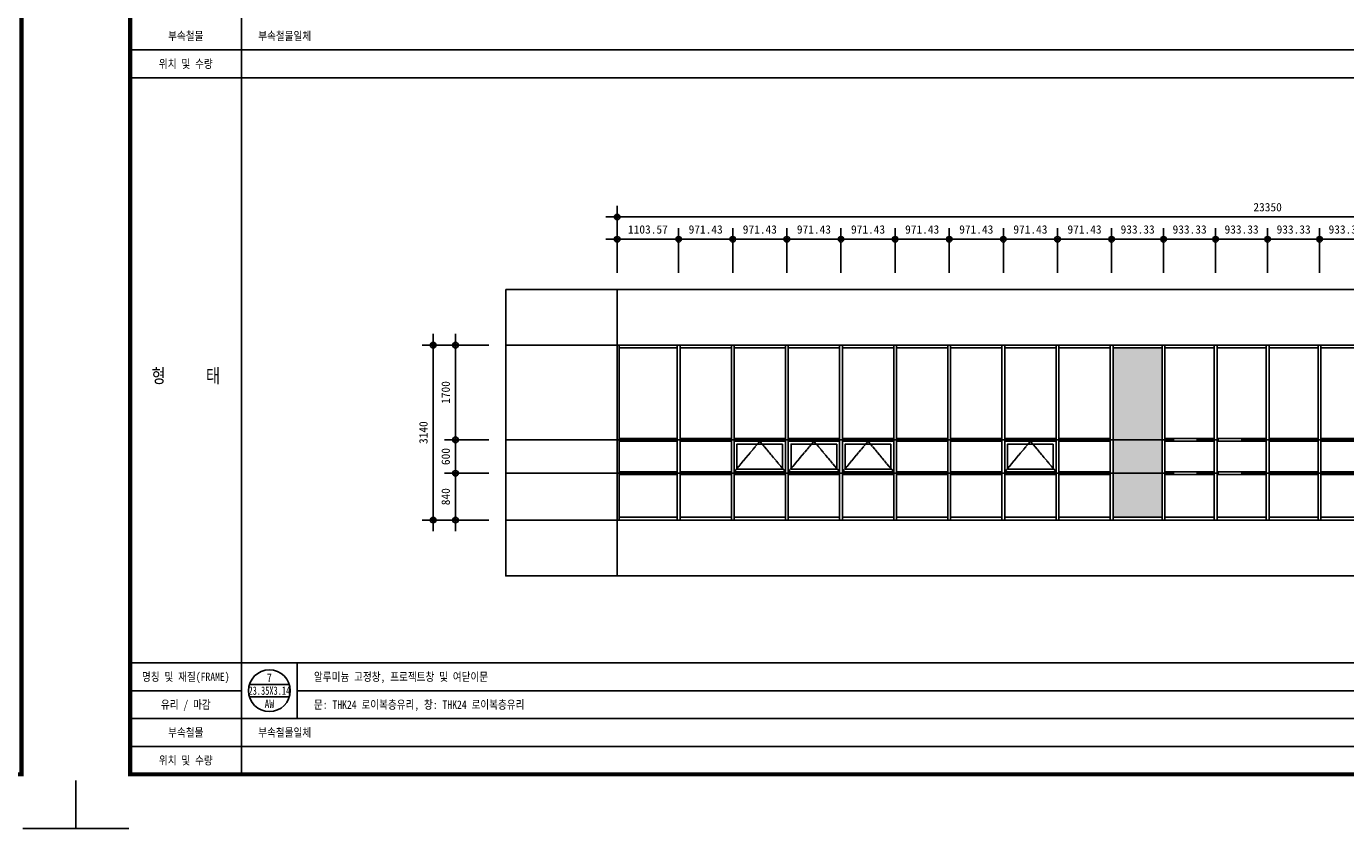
# Model space of a CAD drawing. Header units: millimetres. Extents: x 3445018 to 4174071, y -6064565 to -5122887.
# Tile 56 of 192: x 3836785 to 3860463, y -5615915 to -5601517. Entities that reach past the tile are written whole.
import ezdxf
from ezdxf.enums import TextEntityAlignment as Align

# ---------------------------------------------------------------- set-up
doc = ezdxf.new("R2010")
doc.units = ezdxf.units.MM
doc.header["$MEASUREMENT"] = 0
doc.linetypes.add('CEN', pattern=[66, 60, -2, 2, -2])
doc.layers.get('DEFPOINTS').update_dxf_attribs({"linetype": 'CONTINUOUS'})
for name, color, linetype in [('3', 3, 'CONTINUOUS'), ('A_GE_CEN', 1, 'CEN'), ('A_GE_FORM', 7, 'CONTINUOUS'), ('AA-XXXX-TEXT', 3, 'CONTINUOUS'), ('AA-XXXX-창호부호', 7, 'CONTINUOUS'), ('CEN', 13, 'CEN'), ('DIM', 7, 'CONTINUOUS'), ('SO-252', 252, 'CONTINUOUS'), ('TABLE', 7, 'CONTINUOUS'), ('WIN1', 4, 'CONTINUOUS'), ('WIN2', 9, 'CONTINUOUS')]:
    doc.layers.add(name, color=color, linetype=linetype)
doc.styles.add('HY울릉도 L', font='txt')
doc.styles.add('SDP-S', font='txt')
doc.dimstyles.new('SMDI-3', dxfattribs={"dimtxt": 3, "dimasz": 1, "dimexe": 2, "dimexo": 3, "dimgap": 1, "dimtad": 1, "dimdsep": 46, "dimtxsty": 'HY울릉도 L', "dimblk": 'Z_DOT', "dimcen": 2.5, "dimdle": 1.5, "dimclrd": 1, "dimclre": 1, "dimclrt": 2, "dimadec": 0, "dimazin": 0, "dimtfac": 1, "dimtix": 1, "dimtmove": 2, "dimatfit": 3, "dimldrblk": 'Z_DOT', "dimfxl": 2, "dimtvp": 1, "dimtolj": 1, "dimtzin": 0, "dimarcsym": 0})

# ---------------------------------------------------------------- blocks, each defined once
blk = doc.blocks.new('sheet _서영')
at = {"layer": 'A_GE_FORM'}
for p, q in [((-362689.99, -1059041.18), (-362689.99, -1059058.43)), ((-362689.99, -1059041.18), (-362689.99, -1059058.43)), ((-361848.99, -1059041.18), (-361848.99, -1059058.43)), ((-362689.99, -1059058.43), (-362670.99, -1059058.43)), ((-361848.99, -1059058.43), (-361867.99, -1059058.43))]:
    blk.add_line(p, q, dxfattribs=at)
at = {"layer": 'A_GE_FORM', "const_width": 1.5}
blk.add_lwpolyline([(-361868.49, -1059038.93), (-362670.49, -1059038.93), (-362670.49, -1058483.93), (-361868.49, -1058483.93)], close=True, dxfattribs=at)
blk = doc.blocks.new('AW7')
at = {"layer": 'SO-252', "ltscale": 200}
h = blk.add_hatch(color=256, dxfattribs=at)
h.dxf.hatch_style = 1
h.paths.add_polyline_path([(13567, 110), (14450, 110), (14450, 3150), (13567, 3150)])
h.paths.add_polyline_path([(8900, 110), (9783, 110), (9783, 3150), (8900, 3150)])
at = {"layer": 'CEN'}
for points in [[(3021, 925), (2561, 1475), (2100, 925)], [(3993, 925), (3532, 1475), (3071, 925)], [(4964, 925), (4504, 1475), (4043, 925)], [(7879, 925), (7418, 1475), (6957, 925)], [(16393, 925), (15932, 1475), (15471, 925)], [(19307, 925), (18846, 1475), (18386, 925)], [(20279, 925), (19818, 1475), (19357, 925)], [(21250, 925), (20789, 1475), (20329, 925)]]:
    blk.add_lwpolyline(points, dxfattribs=at)
at = {"layer": 'WIN1', "ltscale": 200}
for p, q in [((0, 3200), (0, 60)), ((0, 3200), (23350, 3200)), ((36, 3200), (36, 60)), ((36, 3150), (1079, 3150)), ((1079, 3200), (1079, 60)), ((1079, 3200), (1079, 60)), ((1129, 3200), (1129, 60)), ((1129, 3200), (1129, 60)), ((1129, 3150), (2050, 3150)), ((2050, 3200), (2050, 60)), ((2050, 3200), (2050, 60)), ((2100, 3200), (2100, 60)), ((2100, 3200), (2100, 60)), ((2100, 3150), (3021, 3150)), ((3021, 3200), (3021, 60)), ((3021, 3200), (3021, 60)), ((3071, 3200), (3071, 60)), ((3071, 3200), (3071, 60)), ((3071, 3150), (3993, 3150)), ((3993, 3200), (3993, 60)), ((3993, 3200), (3993, 60)), ((4043, 3200), (4043, 60)), ((4043, 3200), (4043, 60)), ((4043, 3150), (4964, 3150)), ((4964, 3200), (4964, 60)), ((4964, 3200), (4964, 60)), ((5014, 3200), (5014, 60)), ((5014, 3200), (5014, 60)), ((5014, 3150), (5936, 3150)), ((5936, 3200), (5936, 60)), ((5986, 3200), (5986, 60)), ((5986, 3200), (5986, 60)), ((5986, 3150), (6907, 3150)), ((6907, 3200), (6907, 60)), ((6907, 3200), (6907, 60)), ((6957, 3200), (6957, 60)), ((6957, 3200), (6957, 60)), ((6957, 3150), (7879, 3150)), ((7879, 3200), (7879, 60)), ((7879, 3200), (7879, 60)), ((7929, 3200), (7929, 60)), ((7929, 3200), (7929, 60)), ((7929, 3150), (8850, 3150)), ((8850, 3200), (8850, 60)), ((8850, 3200), (8850, 60)), ((8900, 3200), (8900, 60)), ((8900, 3200), (8900, 60)), ((8900, 3150), (9783, 3150)), ((9783, 3200), (9783, 60)), ((9833, 3200), (9833, 60)), ((9833, 3150), (10717, 3150)), ((10717, 3200), (10717, 60)), ((10717, 3200), (10717, 60)), ((10767, 3200), (10767, 60)), ((10767, 3200), (10767, 60)), ((10767, 3150), (11650, 3150)), ((11650, 3200), (11650, 60)), ((11650, 3200), (11650, 60)), ((11700, 3200), (11700, 60)), ((11700, 3200), (11700, 60)), ((11700, 3150), (12583, 3150)), ((12583, 3200), (12583, 60)), ((12583, 3200), (12583, 60)), ((12633, 3200), (12633, 60)), ((12633, 3200), (12633, 60)), ((12633, 3150), (13517, 3150)), ((13517, 3200), (13517, 60)), ((13567, 3200), (13567, 60)), ((13567, 3150), (14450, 3150)), ((14450, 3200), (14450, 60)), ((14450, 3200), (14450, 60)), ((14500, 3200), (14500, 60)), ((14500, 3200), (14500, 60)), ((14500, 3150), (15421, 3150)), ((15421, 3200), (15421, 60)), ((15421, 3200), (15421, 60)), ((15471, 3200), (15471, 60)), ((15471, 3200), (15471, 60)), ((15471, 3150), (16393, 3150)), ((16393, 3200), (16393, 60)), ((16393, 3200), (16393, 60)), ((16443, 3200), (16443, 60)), ((16443, 3200), (16443, 60)), ((16443, 3150), (17326, 3150)), ((17364, 3200), (17364, 60)), ((17364, 3200), (17364, 60)), ((17414, 3200), (17414, 60)), ((17414, 3200), (17414, 60)), ((17414, 3150), (18336, 3150)), ((18336, 3200), (18336, 60)), ((18336, 3200), (18336, 60)), ((18386, 3200), (18386, 60)), ((18386, 3200), (18386, 60)), ((18386, 3150), (19307, 3150)), ((19307, 3200), (19307, 60)), ((19357, 3200), (19357, 60)), ((19357, 3150), (20279, 3150)), ((20279, 3200), (20279, 60)), ((20279, 3200), (20279, 60)), ((20329, 3200), (20329, 60)), ((20329, 3200), (20329, 60)), ((20329, 3150), (21250, 3150)), ((21250, 3200), (21250, 60)), ((21250, 3200), (21250, 60)), ((21300, 3200), (21300, 60)), ((21300, 3200), (21300, 60)), ((21300, 3150), (22221, 3150)), ((22221, 3200), (22221, 60)), ((22221, 3200), (22221, 60)), ((22271, 3200), (22271, 60)), ((22271, 3200), (22271, 60)), ((23314, 3150), (22271, 3150)), ((23314, 3200), (23314, 60)), ((23350, 3200), (23350, 60)), ((36, 1525), (1079, 1525)), ((36, 1475), (1079, 1475)), ((1129, 1525), (2050, 1525)), ((1129, 1475), (2050, 1475)), ((2100, 1525), (3021, 1525)), ((2100, 1475), (3021, 1475)), ((3071, 1525), (3993, 1525)), ((3071, 1475), (3993, 1475)), ((4043, 1525), (4964, 1525)), ((4043, 1475), (4964, 1475)), ((5014, 1525), (5936, 1525)), ((5014, 1475), (5936, 1475)), ((5986, 1525), (6907, 1525)), ((5986, 1475), (6907, 1475)), ((6957, 1525), (7879, 1525)), ((6957, 1475), (7879, 1475)), ((7929, 1525), (8850, 1525)), ((7929, 1475), (8850, 1475)), ((9833, 1525), (10717, 1525)), ((9833, 1475), (10717, 1475)), ((10767, 1525), (11650, 1525)), ((10767, 1475), (11650, 1475)), ((11700, 1525), (12583, 1525)), ((11700, 1475), (12583, 1475)), ((12633, 1525), (13517, 1525)), ((12633, 1475), (13517, 1475)), ((14500, 1525), (15421, 1525)), ((14500, 1475), (15421, 1475)), ((15471, 1525), (16393, 1525)), ((15471, 1475), (16393, 1475)), ((16443, 1525), (17364, 1525)), ((16443, 1475), (17326, 1475)), ((17414, 1525), (18336, 1525)), ((17414, 1475), (18336, 1475)), ((18386, 1525), (19307, 1525)), ((18386, 1475), (19307, 1475)), ((19357, 1525), (20279, 1525)), ((19357, 1475), (20279, 1475)), ((20329, 1525), (21250, 1525)), ((20329, 1475), (21250, 1475)), ((21300, 1525), (22221, 1525)), ((21300, 1475), (22221, 1475)), ((23314, 1525), (22271, 1525)), ((23314, 1475), (22271, 1475)), ((36, 925), (1079, 925)), ((36, 875), (1079, 875)), ((1129, 925), (2050, 925)), ((1129, 875), (2050, 875)), ((2100, 925), (3021, 925)), ((2100, 875), (3021, 875)), ((3071, 925), (3993, 925)), ((3071, 875), (3993, 875)), ((4043, 925), (4964, 925)), ((4043, 875), (4964, 875)), ((5014, 925), (5936, 925)), ((5014, 875), (5936, 875)), ((5986, 925), (6907, 925)), ((5986, 875), (6907, 875)), ((6957, 925), (7879, 925)), ((6957, 875), (7879, 875)), ((7929, 925), (8850, 925)), ((7929, 875), (8850, 875)), ((9833, 925), (10717, 925)), ((9833, 875), (10717, 875)), ((10767, 925), (11650, 925)), ((10767, 875), (11650, 875)), ((11700, 925), (12583, 925)), ((11700, 875), (12583, 875)), ((12633, 925), (13517, 925)), ((12633, 875), (13517, 875)), ((14500, 925), (15421, 925)), ((14500, 875), (15421, 875)), ((15471, 925), (16393, 925)), ((15471, 875), (16393, 875)), ((16443, 925), (17364, 925)), ((16443, 875), (17326, 875)), ((17414, 925), (18336, 925)), ((17414, 875), (18336, 875)), ((18386, 925), (19307, 925)), ((18386, 875), (19307, 875)), ((19357, 925), (20279, 925)), ((19357, 875), (20279, 875)), ((20329, 925), (21250, 925)), ((20329, 875), (21250, 875)), ((21300, 925), (22221, 925)), ((21300, 875), (22221, 875)), ((23314, 925), (22271, 925)), ((23314, 875), (22271, 875)), ((23350, 60), (0, 60)), ((36, 110), (1079, 110)), ((1129, 110), (2050, 110)), ((2100, 110), (3021, 110)), ((3071, 110), (3993, 110)), ((4043, 110), (4964, 110)), ((5014, 110), (5936, 110)), ((5936, 90), (5936, 60)), ((5986, 110), (6907, 110)), ((6957, 110), (7879, 110)), ((7929, 110), (8850, 110)), ((8900, 110), (9783, 110)), ((9783, 90), (9783, 60)), ((9833, 110), (10717, 110)), ((9833, 90), (9833, 60)), ((10767, 110), (11650, 110)), ((11700, 110), (12583, 110)), ((12633, 110), (13517, 110)), ((13517, 90), (13517, 60)), ((13567, 110), (14450, 110)), ((13567, 90), (13567, 60)), ((14500, 110), (15421, 110)), ((15471, 110), (16393, 110)), ((16443, 110), (17364, 110)), ((17414, 110), (18336, 110)), ((18386, 110), (19307, 110)), ((19307, 90), (19307, 60)), ((19357, 110), (20279, 110)), ((19357, 90), (19357, 60)), ((20329, 110), (21250, 110)), ((21300, 110), (22221, 110)), ((23314, 110), (22271, 110))]:
    blk.add_line(p, q, dxfattribs=at)
at = {"layer": 'WIN2', "ltscale": 200}
for points in [[(2971, 1425), (2150, 1425), (2150, 975), (2971, 975)], [(3943, 1425), (3121, 1425), (3121, 975), (3943, 975)], [(4914, 1425), (4093, 1425), (4093, 975), (4914, 975)], [(7829, 1425), (7007, 1425), (7007, 975), (7829, 975)], [(16343, 1425), (15521, 1425), (15521, 975), (16343, 975)], [(19257, 1425), (18436, 1425), (18436, 975), (19257, 975)], [(20229, 1425), (19407, 1425), (19407, 975), (20229, 975)], [(21200, 1425), (20379, 1425), (20379, 975), (21200, 975)]]:
    blk.add_lwpolyline(points, close=True, dxfattribs=at)
blk = doc.blocks.new('창호부호')
at = {"layer": 'AA-XXXX-창호부호'}
for p, q in [((-286, 90), (286, 90)), ((-286, -90), (286, -90))]:
    blk.add_line(p, q, dxfattribs=at)
blk.add_circle((0, 0), 300, dxfattribs=at)
at = {"layer": 'AA-XXXX-창호부호', "color": 3, "width": 0.85}
blk.add_attdef('NO', text='', height=120, dxfattribs=at).set_placement((0, 90), align=Align.BOTTOM_CENTER)
at = {"layer": 'AA-XXXX-창호부호', "color": 4, "width": 0.85}
blk.add_attdef('규격', text='', height=120, dxfattribs=at).set_placement((0, 0), align=Align.MIDDLE)
at = {"layer": 'AA-XXXX-창호부호', "color": 3, "width": 0.85}
blk.add_attdef('창호', text='', height=120, dxfattribs=at).set_placement((0, -130), align=Align.TOP_CENTER)
blk = doc.blocks.new('Z_DOT')
at = {"layer": 'DIM', "color": 1, "ltscale": 3}
for p, q in [((-2, 0), (2, 0)), ((0, -2), (0, 2))]:
    blk.add_line(p, q, dxfattribs=at)
for radius in [0.5, 0.25]:
    blk.add_circle((0, 0), radius, dxfattribs=at)
blk = doc.blocks.new('*D807')
at = {"layer": 'DEFPOINTS', "color": 0, "ltscale": 3, "transparency": 16777216}
for p in [(3845387, -5607238), (3844087, -5610378), (3845388, -5610378)]:
    blk.add_point(p, dxfattribs=at)
at = {"layer": 'DIM', "color": 1, "lineweight": -2, "ltscale": 3, "transparency": 16777216}
for p, q in [((3845087, -5607238), (3843887, -5607238)), ((3844087, -5607338), (3844087, -5610278)), ((3845088, -5610378), (3843887, -5610378))]:
    blk.add_line(p, q, dxfattribs=at)
at = {"layer": 'DIM', "color": 1, "lineweight": -2, "ltscale": 3, "transparency": 16777216, "xscale": 100, "yscale": 100, "zscale": 100}
for p, rotation in [((3844087, -5607238), 90), ((3844087, -5610378), 270)]:
    blk.add_blockref('Z_DOT', p, dxfattribs=dict(at, rotation=rotation))
at = {"layer": 'DIM', "color": 2, "ltscale": 3, "transparency": 16777216, "insert": (3843912, -5608808), "char_height": 150, "attachment_point": 5, "rotation": 90, "style": 'SDP-S'}
blk.add_mtext('\\A1;3140', dxfattribs=at)
blk = doc.blocks.new('*D808')
at = {"layer": 'DEFPOINTS', "color": 0, "ltscale": 3, "transparency": 16777216}
for p in [(3845387, -5608938), (3844487, -5609538), (3845387, -5609538)]:
    blk.add_point(p, dxfattribs=at)
at = {"layer": 'DIM', "color": 1, "lineweight": -2, "ltscale": 3, "transparency": 16777216}
for p, q in [((3845087, -5608938), (3844287, -5608938)), ((3844487, -5609038), (3844487, -5609438)), ((3845087, -5609538), (3844287, -5609538))]:
    blk.add_line(p, q, dxfattribs=at)
at = {"layer": 'DIM', "color": 1, "lineweight": -2, "ltscale": 3, "transparency": 16777216, "xscale": 100, "yscale": 100, "zscale": 100}
for p, rotation in [((3844487, -5608938), 90), ((3844487, -5609538), 270)]:
    blk.add_blockref('Z_DOT', p, dxfattribs=dict(at, rotation=rotation))
at = {"layer": 'DIM', "color": 2, "ltscale": 3, "transparency": 16777216, "insert": (3844312, -5609238), "char_height": 150, "attachment_point": 5, "rotation": 90, "style": 'SDP-S'}
blk.add_mtext('\\A1;600', dxfattribs=at)
blk = doc.blocks.new('*D809')
at = {"layer": 'DEFPOINTS', "color": 0, "ltscale": 3, "transparency": 16777216}
for p in [(3845387, -5609538), (3844487, -5610378), (3845388, -5610378)]:
    blk.add_point(p, dxfattribs=at)
at = {"layer": 'DIM', "color": 1, "lineweight": -2, "ltscale": 3, "transparency": 16777216}
for p, q in [((3845087, -5609538), (3844287, -5609538)), ((3844487, -5609638), (3844487, -5610278)), ((3845088, -5610378), (3844287, -5610378))]:
    blk.add_line(p, q, dxfattribs=at)
at = {"layer": 'DIM', "color": 1, "lineweight": -2, "ltscale": 3, "transparency": 16777216, "xscale": 100, "yscale": 100, "zscale": 100}
for p, rotation in [((3844487, -5609538), 90), ((3844487, -5610378), 270)]:
    blk.add_blockref('Z_DOT', p, dxfattribs=dict(at, rotation=rotation))
at = {"layer": 'DIM', "color": 2, "ltscale": 3, "transparency": 16777216, "insert": (3844312, -5609958), "char_height": 150, "attachment_point": 5, "rotation": 90, "style": 'SDP-S'}
blk.add_mtext('\\A1;840', dxfattribs=at)
blk = doc.blocks.new('*D810')
at = {"layer": 'DEFPOINTS', "color": 0, "ltscale": 3, "transparency": 16777216}
for p in [(3845387, -5607238), (3844487, -5608938), (3845387, -5608938)]:
    blk.add_point(p, dxfattribs=at)
at = {"layer": 'DIM', "color": 1, "lineweight": -2, "ltscale": 3, "transparency": 16777216}
for p, q in [((3845087, -5607238), (3844287, -5607238)), ((3844487, -5607338), (3844487, -5608838)), ((3845087, -5608938), (3844287, -5608938))]:
    blk.add_line(p, q, dxfattribs=at)
at = {"layer": 'DIM', "color": 1, "lineweight": -2, "ltscale": 3, "transparency": 16777216, "xscale": 100, "yscale": 100, "zscale": 100}
for p, rotation in [((3844487, -5607238), 90), ((3844487, -5608938), 270)]:
    blk.add_blockref('Z_DOT', p, dxfattribs=dict(at, rotation=rotation))
at = {"layer": 'DIM', "color": 2, "ltscale": 3, "transparency": 16777216, "insert": (3844312, -5608088), "char_height": 150, "attachment_point": 5, "rotation": 90, "style": 'SDP-S'}
blk.add_mtext('\\A1;1700', dxfattribs=at)
blk = doc.blocks.new('*D782')
at = {"layer": 'DEFPOINTS', "color": 0, "ltscale": 3, "transparency": 16777216}
for p in [(3847388, -5604938), (3847388, -5606238), (3870738, -5606239)]:
    blk.add_point(p, dxfattribs=at)
at = {"layer": 'DIM', "color": 1, "lineweight": -2, "ltscale": 3, "transparency": 16777216}
for p, q in [((3847388, -5605938), (3847388, -5604738)), ((3870738, -5605939), (3870738, -5604738)), ((3870638, -5604938), (3847488, -5604938))]:
    blk.add_line(p, q, dxfattribs=at)
at = {"layer": 'DIM', "color": 1, "lineweight": -2, "ltscale": 3, "transparency": 16777216, "xscale": 100, "yscale": 100, "zscale": 100, "rotation": 180}
blk.add_blockref('Z_DOT', (3847388, -5604938), dxfattribs=at)
at = {"layer": 'DIM', "color": 1, "lineweight": -2, "ltscale": 3, "transparency": 16777216, "xscale": 100, "yscale": 100, "zscale": 100}
blk.add_blockref('Z_DOT', (3870738, -5604938), dxfattribs=at)
at = {"layer": 'DIM', "color": 2, "ltscale": 3, "transparency": 16777216, "insert": (3859063, -5604763), "char_height": 150, "attachment_point": 5, "style": 'SDP-S'}
blk.add_mtext('\\A1;23350', dxfattribs=at)
blk = doc.blocks.new('*D783')
at = {"layer": 'DEFPOINTS', "color": 0, "ltscale": 3, "transparency": 16777216}
for p in [(3848492, -5605338), (3847388, -5606239), (3848492, -5606239)]:
    blk.add_point(p, dxfattribs=at)
at = {"layer": 'DIM', "color": 1, "lineweight": -2, "ltscale": 3, "transparency": 16777216}
for p, q in [((3847388, -5605939), (3847388, -5605138)), ((3848492, -5605939), (3848492, -5605138)), ((3847488, -5605338), (3848392, -5605338))]:
    blk.add_line(p, q, dxfattribs=at)
at = {"layer": 'DIM', "color": 1, "lineweight": -2, "ltscale": 3, "transparency": 16777216, "xscale": 100, "yscale": 100, "zscale": 100, "rotation": 180}
blk.add_blockref('Z_DOT', (3847388, -5605338), dxfattribs=at)
at = {"layer": 'DIM', "color": 1, "lineweight": -2, "ltscale": 3, "transparency": 16777216, "xscale": 100, "yscale": 100, "zscale": 100}
blk.add_blockref('Z_DOT', (3848492, -5605338), dxfattribs=at)
at = {"layer": 'DIM', "color": 2, "ltscale": 3, "transparency": 16777216, "insert": (3847940, -5605163), "char_height": 150, "attachment_point": 5, "style": 'SDP-S'}
blk.add_mtext('\\A1;1103.57', dxfattribs=at)
blk = doc.blocks.new('*D784')
at = {"layer": 'DEFPOINTS', "color": 0, "ltscale": 3, "transparency": 16777216}
for p in [(3849463, -5605338), (3848492, -5606239), (3849463, -5606238)]:
    blk.add_point(p, dxfattribs=at)
at = {"layer": 'DIM', "color": 1, "lineweight": -2, "ltscale": 3, "transparency": 16777216}
for p, q in [((3848492, -5605939), (3848492, -5605138)), ((3849463, -5605938), (3849463, -5605138)), ((3848592, -5605338), (3849363, -5605338))]:
    blk.add_line(p, q, dxfattribs=at)
at = {"layer": 'DIM', "color": 1, "lineweight": -2, "ltscale": 3, "transparency": 16777216, "xscale": 100, "yscale": 100, "zscale": 100, "rotation": 180}
blk.add_blockref('Z_DOT', (3848492, -5605338), dxfattribs=at)
at = {"layer": 'DIM', "color": 1, "lineweight": -2, "ltscale": 3, "transparency": 16777216, "xscale": 100, "yscale": 100, "zscale": 100}
blk.add_blockref('Z_DOT', (3849463, -5605338), dxfattribs=at)
at = {"layer": 'DIM', "color": 2, "ltscale": 3, "transparency": 16777216, "insert": (3848977, -5605163), "char_height": 150, "attachment_point": 5, "style": 'SDP-S'}
blk.add_mtext('\\A1;971.43', dxfattribs=at)
blk = doc.blocks.new('*D785')
at = {"layer": 'DEFPOINTS', "color": 0, "ltscale": 3, "transparency": 16777216}
for p in [(3850434, -5605338), (3849463, -5606238), (3850434, -5606238)]:
    blk.add_point(p, dxfattribs=at)
at = {"layer": 'DIM', "color": 1, "lineweight": -2, "ltscale": 3, "transparency": 16777216}
for p, q in [((3849463, -5605938), (3849463, -5605138)), ((3850434, -5605938), (3850434, -5605138)), ((3849563, -5605338), (3850334, -5605338))]:
    blk.add_line(p, q, dxfattribs=at)
at = {"layer": 'DIM', "color": 1, "lineweight": -2, "ltscale": 3, "transparency": 16777216, "xscale": 100, "yscale": 100, "zscale": 100, "rotation": 180}
blk.add_blockref('Z_DOT', (3849463, -5605338), dxfattribs=at)
at = {"layer": 'DIM', "color": 1, "lineweight": -2, "ltscale": 3, "transparency": 16777216, "xscale": 100, "yscale": 100, "zscale": 100}
blk.add_blockref('Z_DOT', (3850434, -5605338), dxfattribs=at)
at = {"layer": 'DIM', "color": 2, "ltscale": 3, "transparency": 16777216, "insert": (3849949, -5605163), "char_height": 150, "attachment_point": 5, "style": 'SDP-S'}
blk.add_mtext('\\A1;971.43', dxfattribs=at)
blk = doc.blocks.new('*D786')
at = {"layer": 'DEFPOINTS', "color": 0, "ltscale": 3, "transparency": 16777216}
for p in [(3851406, -5605338), (3850434, -5606238), (3851406, -5606238)]:
    blk.add_point(p, dxfattribs=at)
at = {"layer": 'DIM', "color": 1, "lineweight": -2, "ltscale": 3, "transparency": 16777216}
for p, q in [((3850434, -5605938), (3850434, -5605138)), ((3851406, -5605938), (3851406, -5605138)), ((3850534, -5605338), (3851306, -5605338))]:
    blk.add_line(p, q, dxfattribs=at)
at = {"layer": 'DIM', "color": 1, "lineweight": -2, "ltscale": 3, "transparency": 16777216, "xscale": 100, "yscale": 100, "zscale": 100, "rotation": 180}
blk.add_blockref('Z_DOT', (3850434, -5605338), dxfattribs=at)
at = {"layer": 'DIM', "color": 1, "lineweight": -2, "ltscale": 3, "transparency": 16777216, "xscale": 100, "yscale": 100, "zscale": 100}
blk.add_blockref('Z_DOT', (3851406, -5605338), dxfattribs=at)
at = {"layer": 'DIM', "color": 2, "ltscale": 3, "transparency": 16777216, "insert": (3850920, -5605163), "char_height": 150, "attachment_point": 5, "style": 'SDP-S'}
blk.add_mtext('\\A1;971.43', dxfattribs=at)
blk = doc.blocks.new('*D787')
at = {"layer": 'DEFPOINTS', "color": 0, "ltscale": 3, "transparency": 16777216}
for p in [(3852377, -5605338), (3851406, -5606238), (3852377, -5606239)]:
    blk.add_point(p, dxfattribs=at)
at = {"layer": 'DIM', "color": 1, "lineweight": -2, "ltscale": 3, "transparency": 16777216}
for p, q in [((3851406, -5605938), (3851406, -5605138)), ((3852377, -5605939), (3852377, -5605138)), ((3851506, -5605338), (3852277, -5605338))]:
    blk.add_line(p, q, dxfattribs=at)
at = {"layer": 'DIM', "color": 1, "lineweight": -2, "ltscale": 3, "transparency": 16777216, "xscale": 100, "yscale": 100, "zscale": 100, "rotation": 180}
blk.add_blockref('Z_DOT', (3851406, -5605338), dxfattribs=at)
at = {"layer": 'DIM', "color": 1, "lineweight": -2, "ltscale": 3, "transparency": 16777216, "xscale": 100, "yscale": 100, "zscale": 100}
blk.add_blockref('Z_DOT', (3852377, -5605338), dxfattribs=at)
at = {"layer": 'DIM', "color": 2, "ltscale": 3, "transparency": 16777216, "insert": (3851892, -5605163), "char_height": 150, "attachment_point": 5, "style": 'SDP-S'}
blk.add_mtext('\\A1;971.43', dxfattribs=at)
blk = doc.blocks.new('*D788')
at = {"layer": 'DEFPOINTS', "color": 0, "ltscale": 3, "transparency": 16777216}
for p in [(3853349, -5605338), (3852377, -5606239), (3853349, -5606239)]:
    blk.add_point(p, dxfattribs=at)
at = {"layer": 'DIM', "color": 1, "lineweight": -2, "ltscale": 3, "transparency": 16777216}
for p, q in [((3852377, -5605939), (3852377, -5605138)), ((3853349, -5605939), (3853349, -5605138)), ((3852477, -5605338), (3853249, -5605338))]:
    blk.add_line(p, q, dxfattribs=at)
at = {"layer": 'DIM', "color": 1, "lineweight": -2, "ltscale": 3, "transparency": 16777216, "xscale": 100, "yscale": 100, "zscale": 100, "rotation": 180}
blk.add_blockref('Z_DOT', (3852377, -5605338), dxfattribs=at)
at = {"layer": 'DIM', "color": 1, "lineweight": -2, "ltscale": 3, "transparency": 16777216, "xscale": 100, "yscale": 100, "zscale": 100}
blk.add_blockref('Z_DOT', (3853349, -5605338), dxfattribs=at)
at = {"layer": 'DIM', "color": 2, "ltscale": 3, "transparency": 16777216, "insert": (3852863, -5605163), "char_height": 150, "attachment_point": 5, "style": 'SDP-S'}
blk.add_mtext('\\A1;971.43', dxfattribs=at)
blk = doc.blocks.new('*D789')
at = {"layer": 'DEFPOINTS', "color": 0, "ltscale": 3, "transparency": 16777216}
for p in [(3854320, -5605338), (3853349, -5606239), (3854320, -5606238)]:
    blk.add_point(p, dxfattribs=at)
at = {"layer": 'DIM', "color": 1, "lineweight": -2, "ltscale": 3, "transparency": 16777216}
for p, q in [((3853349, -5605939), (3853349, -5605138)), ((3854320, -5605938), (3854320, -5605138)), ((3853449, -5605338), (3854220, -5605338))]:
    blk.add_line(p, q, dxfattribs=at)
at = {"layer": 'DIM', "color": 1, "lineweight": -2, "ltscale": 3, "transparency": 16777216, "xscale": 100, "yscale": 100, "zscale": 100, "rotation": 180}
blk.add_blockref('Z_DOT', (3853349, -5605338), dxfattribs=at)
at = {"layer": 'DIM', "color": 1, "lineweight": -2, "ltscale": 3, "transparency": 16777216, "xscale": 100, "yscale": 100, "zscale": 100}
blk.add_blockref('Z_DOT', (3854320, -5605338), dxfattribs=at)
at = {"layer": 'DIM', "color": 2, "ltscale": 3, "transparency": 16777216, "insert": (3853834, -5605163), "char_height": 150, "attachment_point": 5, "style": 'SDP-S'}
blk.add_mtext('\\A1;971.43', dxfattribs=at)
blk = doc.blocks.new('*D790')
at = {"layer": 'DEFPOINTS', "color": 0, "ltscale": 3, "transparency": 16777216}
for p in [(3855292, -5605338), (3854320, -5606238), (3855292, -5606239)]:
    blk.add_point(p, dxfattribs=at)
at = {"layer": 'DIM', "color": 1, "lineweight": -2, "ltscale": 3, "transparency": 16777216}
for p, q in [((3854320, -5605938), (3854320, -5605138)), ((3855292, -5605939), (3855292, -5605138)), ((3854420, -5605338), (3855192, -5605338))]:
    blk.add_line(p, q, dxfattribs=at)
at = {"layer": 'DIM', "color": 1, "lineweight": -2, "ltscale": 3, "transparency": 16777216, "xscale": 100, "yscale": 100, "zscale": 100, "rotation": 180}
blk.add_blockref('Z_DOT', (3854320, -5605338), dxfattribs=at)
at = {"layer": 'DIM', "color": 1, "lineweight": -2, "ltscale": 3, "transparency": 16777216, "xscale": 100, "yscale": 100, "zscale": 100}
blk.add_blockref('Z_DOT', (3855292, -5605338), dxfattribs=at)
at = {"layer": 'DIM', "color": 2, "ltscale": 3, "transparency": 16777216, "insert": (3854806, -5605163), "char_height": 150, "attachment_point": 5, "style": 'SDP-S'}
blk.add_mtext('\\A1;971.43', dxfattribs=at)
blk = doc.blocks.new('*D791')
at = {"layer": 'DEFPOINTS', "color": 0, "ltscale": 3, "transparency": 16777216}
for p in [(3856263, -5605338), (3855292, -5606239), (3856263, -5606238)]:
    blk.add_point(p, dxfattribs=at)
at = {"layer": 'DIM', "color": 1, "lineweight": -2, "ltscale": 3, "transparency": 16777216}
for p, q in [((3855292, -5605939), (3855292, -5605138)), ((3856263, -5605938), (3856263, -5605138)), ((3855392, -5605338), (3856163, -5605338))]:
    blk.add_line(p, q, dxfattribs=at)
at = {"layer": 'DIM', "color": 1, "lineweight": -2, "ltscale": 3, "transparency": 16777216, "xscale": 100, "yscale": 100, "zscale": 100, "rotation": 180}
blk.add_blockref('Z_DOT', (3855292, -5605338), dxfattribs=at)
at = {"layer": 'DIM', "color": 1, "lineweight": -2, "ltscale": 3, "transparency": 16777216, "xscale": 100, "yscale": 100, "zscale": 100}
blk.add_blockref('Z_DOT', (3856263, -5605338), dxfattribs=at)
at = {"layer": 'DIM', "color": 2, "ltscale": 3, "transparency": 16777216, "insert": (3855777, -5605163), "char_height": 150, "attachment_point": 5, "style": 'SDP-S'}
blk.add_mtext('\\A1;971.43', dxfattribs=at)
blk = doc.blocks.new('*D792')
at = {"layer": 'DEFPOINTS', "color": 0, "ltscale": 3, "transparency": 16777216}
for p in [(3857196, -5605338), (3856263, -5606238), (3857196, -5606239)]:
    blk.add_point(p, dxfattribs=at)
at = {"layer": 'DIM', "color": 1, "lineweight": -2, "ltscale": 3, "transparency": 16777216}
for p, q in [((3856263, -5605938), (3856263, -5605138)), ((3857196, -5605939), (3857196, -5605138)), ((3856363, -5605338), (3857096, -5605338))]:
    blk.add_line(p, q, dxfattribs=at)
at = {"layer": 'DIM', "color": 1, "lineweight": -2, "ltscale": 3, "transparency": 16777216, "xscale": 100, "yscale": 100, "zscale": 100, "rotation": 180}
blk.add_blockref('Z_DOT', (3856263, -5605338), dxfattribs=at)
at = {"layer": 'DIM', "color": 1, "lineweight": -2, "ltscale": 3, "transparency": 16777216, "xscale": 100, "yscale": 100, "zscale": 100}
blk.add_blockref('Z_DOT', (3857196, -5605338), dxfattribs=at)
at = {"layer": 'DIM', "color": 2, "ltscale": 3, "transparency": 16777216, "insert": (3856730, -5605163), "char_height": 150, "attachment_point": 5, "style": 'SDP-S'}
blk.add_mtext('\\A1;933.33', dxfattribs=at)
blk = doc.blocks.new('*D793')
at = {"layer": 'DEFPOINTS', "color": 0, "ltscale": 3, "transparency": 16777216}
for p in [(3858130, -5605338), (3857196, -5606239), (3858130, -5606238)]:
    blk.add_point(p, dxfattribs=at)
at = {"layer": 'DIM', "color": 1, "lineweight": -2, "ltscale": 3, "transparency": 16777216}
for p, q in [((3857196, -5605939), (3857196, -5605138)), ((3858130, -5605938), (3858130, -5605138)), ((3857296, -5605338), (3858030, -5605338))]:
    blk.add_line(p, q, dxfattribs=at)
at = {"layer": 'DIM', "color": 1, "lineweight": -2, "ltscale": 3, "transparency": 16777216, "xscale": 100, "yscale": 100, "zscale": 100, "rotation": 180}
blk.add_blockref('Z_DOT', (3857196, -5605338), dxfattribs=at)
at = {"layer": 'DIM', "color": 1, "lineweight": -2, "ltscale": 3, "transparency": 16777216, "xscale": 100, "yscale": 100, "zscale": 100}
blk.add_blockref('Z_DOT', (3858130, -5605338), dxfattribs=at)
at = {"layer": 'DIM', "color": 2, "ltscale": 3, "transparency": 16777216, "insert": (3857663, -5605163), "char_height": 150, "attachment_point": 5, "style": 'SDP-S'}
blk.add_mtext('\\A1;933.33', dxfattribs=at)
blk = doc.blocks.new('*D794')
at = {"layer": 'DEFPOINTS', "color": 0, "ltscale": 3, "transparency": 16777216}
for p in [(3859063, -5605338), (3858130, -5606238), (3859063, -5606238)]:
    blk.add_point(p, dxfattribs=at)
at = {"layer": 'DIM', "color": 1, "lineweight": -2, "ltscale": 3, "transparency": 16777216}
for p, q in [((3858130, -5605938), (3858130, -5605138)), ((3859063, -5605938), (3859063, -5605138)), ((3858230, -5605338), (3858963, -5605338))]:
    blk.add_line(p, q, dxfattribs=at)
at = {"layer": 'DIM', "color": 1, "lineweight": -2, "ltscale": 3, "transparency": 16777216, "xscale": 100, "yscale": 100, "zscale": 100, "rotation": 180}
blk.add_blockref('Z_DOT', (3858130, -5605338), dxfattribs=at)
at = {"layer": 'DIM', "color": 1, "lineweight": -2, "ltscale": 3, "transparency": 16777216, "xscale": 100, "yscale": 100, "zscale": 100}
blk.add_blockref('Z_DOT', (3859063, -5605338), dxfattribs=at)
at = {"layer": 'DIM', "color": 2, "ltscale": 3, "transparency": 16777216, "insert": (3858596, -5605163), "char_height": 150, "attachment_point": 5, "style": 'SDP-S'}
blk.add_mtext('\\A1;933.33', dxfattribs=at)
blk = doc.blocks.new('*D795')
at = {"layer": 'DEFPOINTS', "color": 0, "ltscale": 3, "transparency": 16777216}
for p in [(3859996, -5605338), (3859063, -5606238), (3859996, -5606238)]:
    blk.add_point(p, dxfattribs=at)
at = {"layer": 'DIM', "color": 1, "lineweight": -2, "ltscale": 3, "transparency": 16777216}
for p, q in [((3859063, -5605938), (3859063, -5605138)), ((3859996, -5605938), (3859996, -5605138)), ((3859163, -5605338), (3859896, -5605338))]:
    blk.add_line(p, q, dxfattribs=at)
at = {"layer": 'DIM', "color": 1, "lineweight": -2, "ltscale": 3, "transparency": 16777216, "xscale": 100, "yscale": 100, "zscale": 100, "rotation": 180}
blk.add_blockref('Z_DOT', (3859063, -5605338), dxfattribs=at)
at = {"layer": 'DIM', "color": 1, "lineweight": -2, "ltscale": 3, "transparency": 16777216, "xscale": 100, "yscale": 100, "zscale": 100}
blk.add_blockref('Z_DOT', (3859996, -5605338), dxfattribs=at)
at = {"layer": 'DIM', "color": 2, "ltscale": 3, "transparency": 16777216, "insert": (3859530, -5605163), "char_height": 150, "attachment_point": 5, "style": 'SDP-S'}
blk.add_mtext('\\A1;933.33', dxfattribs=at)
blk = doc.blocks.new('*D796')
at = {"layer": 'DEFPOINTS', "color": 0, "ltscale": 3, "transparency": 16777216}
for p in [(3860930, -5605338), (3859996, -5606238), (3860930, -5606239)]:
    blk.add_point(p, dxfattribs=at)
at = {"layer": 'DIM', "color": 1, "lineweight": -2, "ltscale": 3, "transparency": 16777216}
for p, q in [((3859996, -5605938), (3859996, -5605138)), ((3860930, -5605939), (3860930, -5605138)), ((3860096, -5605338), (3860830, -5605338))]:
    blk.add_line(p, q, dxfattribs=at)
at = {"layer": 'DIM', "color": 1, "lineweight": -2, "ltscale": 3, "transparency": 16777216, "xscale": 100, "yscale": 100, "zscale": 100, "rotation": 180}
blk.add_blockref('Z_DOT', (3859996, -5605338), dxfattribs=at)
at = {"layer": 'DIM', "color": 1, "lineweight": -2, "ltscale": 3, "transparency": 16777216, "xscale": 100, "yscale": 100, "zscale": 100}
blk.add_blockref('Z_DOT', (3860930, -5605338), dxfattribs=at)
at = {"layer": 'DIM', "color": 2, "ltscale": 3, "transparency": 16777216, "insert": (3860463, -5605163), "char_height": 150, "attachment_point": 5, "style": 'SDP-S'}
blk.add_mtext('\\A1;933.33', dxfattribs=at)

msp = doc.modelspace()

# ---------------------------------------------------------------- linework, layer by layer
at = {"layer": 'A_GE_CEN', "ltscale": 200}
for p, q in [((3847388.067, -5611377.738), (3847388.067, -5606237.649)), ((3845388.067, -5607237.553), (3872738.067, -5607238.773)), ((3845388.067, -5608937.546), (3872738.067, -5608938.766)), ((3845388.067, -5609537.546), (3872738.067, -5609538.766)), ((3845388.067, -5610377.642), (3872738.067, -5610377.642))]:
    msp.add_line(p, q, dxfattribs=at)
at = {"layer": 'DEFPOINTS', "color": 146, "ltscale": 200, "true_color": 0x105689}
msp.add_lwpolyline([(3845388.067, -5606238.676), (3872738.067, -5606238.676), (3872738.067, -5611378.766), (3845388.067, -5611378.766)], close=True, dxfattribs=at)
at = {"layer": 'TABLE', "color": 2, "ltscale": 0.25}
msp.add_line((3840646.4, -5587189.949), (3840646.4, -5614939.949), dxfattribs=at)
at = {"layer": 'TABLE', "color": 8}
for p, q in [((3838646.4, -5601939.949), (3874521.4, -5601939.949)), ((3838646.4, -5612939.949), (3874521.4, -5612939.949)), ((3841646.4, -5612939.949), (3841646.4, -5613939.949)), ((3838646.4, -5613439.949), (3840646.4, -5613439.949)), ((3841646.4, -5613439.949), (3874521.4, -5613439.949)), ((3838646.4, -5613939.949), (3874521.4, -5613939.949)), ((3838646.4, -5614439.949), (3874521.4, -5614439.949))]:
    msp.add_line(p, q, dxfattribs=at)
at = {"layer": 'TABLE', "color": 2, "ltscale": 0.25}
msp.add_lwpolyline([(3838646.4, -5602439.949), (3874521.4, -5602439.949)], dxfattribs=at)

# ---------------------------------------------------------------- block references
at = {"layer": '3', "xscale": 50, "yscale": 50, "zscale": 50}
for p in [(21930120.9, 47337006.801), (21972170.9, 47337006.801)]:
    msp.add_blockref('sheet _서영', p, dxfattribs=at)
at = {"layer": 'A_GE_CEN'}
msp.add_blockref('AW7', (3847388.067, -5610437.642), dxfattribs=at)
at = {"layer": 'AA-XXXX-창호부호'}
ref = msp.add_blockref('창호부호', (3841146.4, -5613439.949), dxfattribs=dict(at, xscale=1.25, yscale=1.25, zscale=1.25))
ref.add_attrib('NO', '7', dxfattribs={"color": 3, "height": 150, "width": 0.85}).set_placement((3841146.4, -5613327.449), align=Align.BOTTOM_CENTER)
ref.add_attrib('규격', '23.35X3.14', dxfattribs={"color": 4, "height": 150, "width": 0.7}).set_placement((3841146.4, -5613439.949), align=Align.MIDDLE)
ref.add_attrib('창호', 'AW', dxfattribs={"color": 3, "height": 150, "width": 0.85}).set_placement((3841146.4, -5613602.449), align=Align.TOP_CENTER)

# ---------------------------------------------------------------- texts
at = {"layer": 'AA-XXXX-TEXT', "width": 0.85}
for s, height, p in [('부속철물', 150, (3839646.4, -5601689.949)), ('위치 및 수량', 150, (3839646.4, -5602189.949)), ('형     태', 250, (3839646.4, -5607788.255)), ('명칭 및 재질(FRAME)', 150, (3839646.4, -5613189.949)), ('유리 / 마감', 150, (3839646.4, -5613689.949)), ('부속철물', 150, (3839646.4, -5614189.949)), ('위치 및 수량', 150, (3839646.4, -5614689.949))]:
    msp.add_text(s, height=height, dxfattribs=at).set_placement(p, align=Align.MIDDLE_CENTER)
for s, p in [('부속철물일체', (3840946.4, -5601690.282)), ('알루미늄 고정창, 프로젝트창 및 여닫이문', (3841946.4, -5613190.282)), ('문: THK24 로이복층유리, 창: THK24 로이복층유리', (3841946.4, -5613690.282)), ('부속철물일체', (3840946.4, -5614190.282))]:
    msp.add_text(s, height=150, dxfattribs=at).set_placement(p, align=Align.MIDDLE_LEFT)

# ---------------------------------------------------------------- dimensions: what is measured, and where the dimension line sits
at = {"layer": 'DIM', "ltscale": 3}
dim = msp.add_linear_dim(base=(3847388.067, -5604937.649), p1=(3870738.067, -5606238.676), p2=(3847388.067, -5606237.649), dimstyle='SMDI-3', override={"dimscale": 100, "dimtxt": 1.5, "dimtxsty": 'SDP-S'}, dxfattribs=at)
dim.commit()
dim.dimension.update_dxf_attribs({"geometry": '*D782', "text_midpoint": (3859063.067, -5604762.547)})
for base, p1, p2, angle, picture, middle in [((3848491.639, -5605337.67), (3847388.067, -5606238.676), (3848491.639, -5606238.676), 180, '*D783', (3847939.853, -5605162.568)), ((3849463.067, -5605337.67), (3848491.638, -5606238.676), (3849463.067, -5606237.649), 180, '*D784', (3848977.353, -5605162.568)), ((3850434.495, -5605337.67), (3849463.067, -5606237.649), (3850434.495, -5606237.649), 180, '*D785', (3849948.781, -5605162.568)), ((3851405.924, -5605337.67), (3850434.495, -5606237.649), (3851405.924, -5606237.649), 180, '*D786', (3850920.21, -5605162.568)), ((3852377.353, -5605337.67), (3851405.924, -5606237.649), (3852377.353, -5606238.676), 180, '*D787', (3851891.638, -5605162.568)), ((3853348.781, -5605337.67), (3852377.353, -5606238.676), (3853348.781, -5606238.676), 180, '*D788', (3852863.067, -5605162.568)), ((3854320.21, -5605337.67), (3853348.781, -5606238.676), (3854320.21, -5606237.649), 180, '*D789', (3853834.495, -5605162.568)), ((3855291.638, -5605337.67), (3854320.21, -5606237.649), (3855291.638, -5606238.676), 180, '*D790', (3854805.924, -5605162.568)), ((3856263.067, -5605337.67), (3855291.638, -5606238.676), (3856263.067, -5606237.649), 180, '*D791', (3855777.353, -5605162.568)), ((3857196.4, -5605337.67), (3856263.067, -5606237.649), (3857196.4, -5606238.676), 180, '*D792', (3856729.734, -5605162.568)), ((3858129.734, -5605337.67), (3857196.4, -5606238.676), (3858129.734, -5606237.649), 180, '*D793', (3857663.067, -5605162.568)), ((3859063.067, -5605337.67), (3858129.734, -5606237.649), (3859063.067, -5606237.649), 180, '*D794', (3858596.4, -5605162.568)), ((3859996.4, -5605337.67), (3859063.067, -5606237.649), (3859996.4, -5606237.649), 180, '*D795', (3859529.733, -5605162.568)), ((3860929.734, -5605337.67), (3859996.4, -5606237.649), (3860929.734, -5606238.676), 180, '*D796', (3860463.067, -5605162.568)), ((3844087.465, -5610377.642), (3845387.465, -5607237.642), (3845388.067, -5610377.642), 90, '*D807', (3843912.363, -5608807.642)), ((3844487.486, -5608937.642), (3845387.465, -5607237.642), (3845387.465, -5608937.642), 90, '*D810', (3844312.385, -5608087.642)), ((3844487.486, -5609537.642), (3845387.465, -5608937.642), (3845387.465, -5609537.642), 90, '*D808', (3844312.385, -5609237.642)), ((3844487.486, -5610377.642), (3845387.465, -5609537.642), (3845388.067, -5610377.642), 90, '*D809', (3844312.385, -5609957.642))]:
    dim = msp.add_linear_dim(base=base, p1=p1, p2=p2, angle=angle, dimstyle='SMDI-3', override={"dimscale": 100, "dimtxt": 1.5, "dimtxsty": 'SDP-S'}, dxfattribs=at)
    dim.commit()
    dim.dimension.update_dxf_attribs({"geometry": picture, "text_midpoint": middle})

doc.saveas('drawing.dxf')
